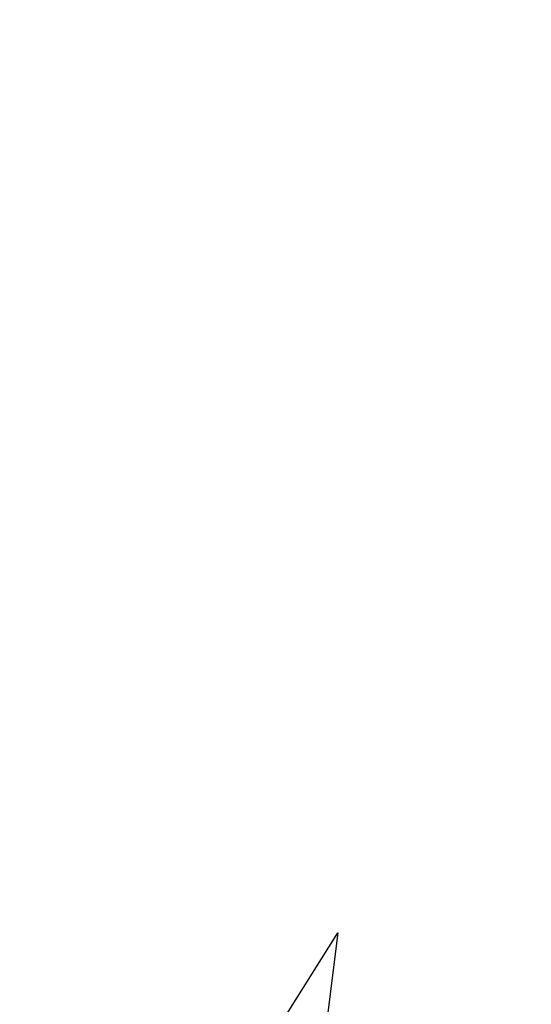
# Model space of a CAD drawing. Header units: millimetres. Extents: x -167 to 167, y -167 to 220.
# Tile 165 of 256: x -51.135 to -50.687, y -124.534 to -123.671. Entities that reach past the tile are written whole.
import ezdxf

# ---------------------------------------------------------------- set-up
doc = ezdxf.new("R2010")
doc.units = ezdxf.units.MM
doc.header["$MEASUREMENT"] = 0
doc.layers.add('Default', color=7, linetype='Continuous', true_color=0x000000)

msp = doc.modelspace()

# ---------------------------------------------------------------- meshes
at = {"layer": 'Default'}
mesh = msp.add_polyface(dxfattribs=at)
corners = [(-50.97554, -125.42247, 18.03412), (-51.63128, -126.93213, 18.03412), (-52.00708, -126.76889, 6.30118), (-51.35134, -125.25923, 6.30118), (-50.59974, -125.5857, 29.76706), (-51.25547, -127.09536, 29.76706), (-50.261, -125.83427, 41.5), (-52.15425, -130.19298, 41.5), (-51.91121, -128.60501, 29.76706), (-50.43896, -125.76123, 35.99243), (-50.51989, -125.72911, 33.5), (-50.41068, -125.77299, 36.86932), (-50.39956, -125.77772, 37.21544), (-50.39147, -125.78123, 37.4678), (-50.39045, -125.78168, 37.5), (-50.39475, -125.7798, 37.36541), (-50.39254, -125.78076, 37.43463), (-50.85625, -124.47163, 10.3214), (-51.72715, -125.096, -5.43176), (-51.15884, -124.22382, -0.45393), (-50.19933, -124.99089, 33.5), (-50.37003, -124.85812, 27.50186), (-50.53641, -124.72732, 21.63938), (-49.19806, -138.43005, 28.5), (-48.55732, -136.6272, 28.5), (-42.55424, -138.61403, 28.5), (-43.07068, -140.45728, 28.5), (-55.23048, -136.13568, 28.5), (-42.55424, -138.61403, 28.5), (-42.75208, -139.93996, 23.71178), (-43.07068, -140.45728, 28.5), (-42.26158, -137.40778, 29.75), (-42.77105, -138.5481, 34.98791), (-42.77145, -138.54799, 35), (-42.77064, -138.54822, 34.97572), (-50.19933, -124.99089, 33.5), (-49.24146, -126.23552, 33.5), (-50.51989, -125.72911, 33.5), (-44.19156, -126.54203, 33.5), (-45.37614, -127.67627, 33.5), (-46.66945, -127.20914, 33.5), (-47.95793, -126.72887, 33.5), (-47.35572, -123.67143, 33.5), (-44.07815, -128.13022, 33.5), (-41.0274, -126.54203, 33.5), (-42.77561, -128.57095, 33.5)]
mesh.append_faces([[corners[k] for k in face] for face in [(0, 1, 2, 3), (4, 5, 1, 0), (6, 7, 8, 5), (9, 5, 10, 10), (5, 4, 10, 10), (5, 9, 11, 11), (12, 5, 11, 11), (13, 14, 5, 5), (12, 15, 5, 5), (16, 5, 15, 15), (16, 13, 5, 5), (5, 14, 6, 6), (0, 3, 17, 17), (18, 19, 3, 3), (20, 4, 21, 21), (0, 22, 4, 4), (10, 4, 20, 20), (4, 22, 21, 21), (23, 24, 25, 25), (26, 23, 25, 25), (23, 27, 24, 24), (28, 29, 30, 30), (31, 32, 33, 33), (31, 34, 32, 32), (35, 36, 37, 37), (38, 39, 40, 40), (41, 36, 42, 42), (41, 42, 40, 40), (38, 43, 39, 39), (40, 42, 38, 38), (44, 45, 38, 38), (38, 45, 43, 43)]])

doc.saveas('drawing.dxf')
